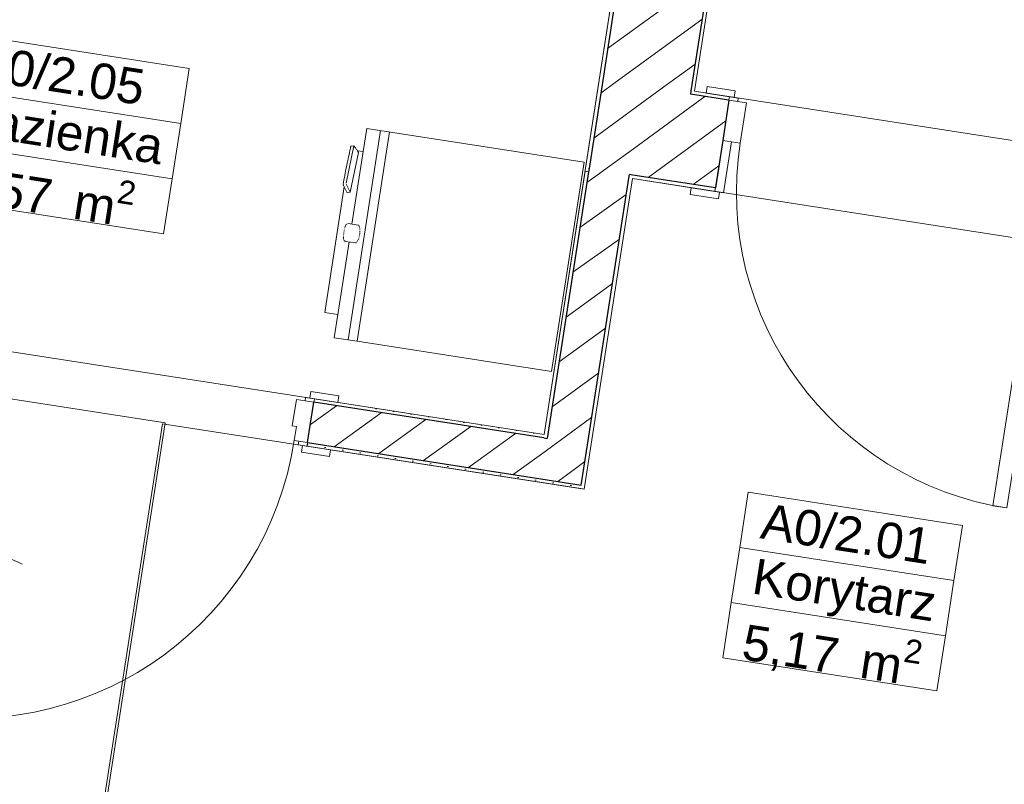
# Model space of a CAD drawing. Header units: metres. Extents: x 5509548 to 5517943, y 5680530 to 5684871.
# Tile 101 of 124: x 5516182.3 to 5516185.07, y 5683291.16 to 5683293.32. Entities that reach past the tile are written whole.
import ezdxf

# ---------------------------------------------------------------- set-up
doc = ezdxf.new("R2010")
doc.units = ezdxf.units.M
for name, color, linetype in [('Nowe_A-Armatura', 7, 'CONTINUOUS'), ('Nowe_A-Strefy-Parter', 7, 'CONTINUOUS'), ('Nowe_A-Ściany-Działowe', 7, 'CONTINUOUS'), ('Nowe_A-Ściany-Wewnętrzne', 7, 'CONTINUOUS'), ('Nowe_Drzwi Archicad', 7, 'CONTINUOUS')]:
    doc.layers.add(name, color=color, linetype=linetype)
for name, color, linetype, lineweight in [('Nowe_A-Armatura_Nr_pióra__2', 8, 'CONTINUOUS', 13), ('Nowe_A-Ściany-Działowe_Nr_pióra__27', 7, 'CONTINUOUS', 25), ('Nowe_A-Ściany-Działowe_Nr_pióra__47', 7, 'CONTINUOUS', 15), ('Nowe_A-Ściany-Wewnętrzne_Nr_pióra__27', 7, 'CONTINUOUS', 25), ('Nowe_A-Ściany-Wewnętrzne_Nr_pióra__47', 7, 'CONTINUOUS', 15), ('Nowe_Drzwi Archicad_Nr_pióra__20', 1, 'CONTINUOUS', 13), ('Nowe_Drzwi Archicad_Nr_pióra__23', 7, 'CONTINUOUS', 15), ('Nowe_Drzwi Archicad_Nr_pióra__27', 7, 'CONTINUOUS', 25), ('Nowe_Drzwi Archicad_Nr_pióra__3', 7, 'CONTINUOUS', 13), ('Nowe_Drzwi Archicad_Nr_pióra__47', 7, 'CONTINUOUS', 15), ('Nowe_Metryczki pomieszczeń Archicada_Nr_pióra__6', 5, 'CONTINUOUS', 13)]:
    doc.layers.add(name, color=color, linetype=linetype, lineweight=lineweight)
doc.layers.add('Nowe_A-Strefy-Parter_Nr_pióra__94', color=7, linetype='CONTINUOUS', lineweight=13, true_color=0xe4ad2c)
doc.styles.add('STYL_AUTOMATYCZNY_1', font='arial.ttf')
pattern_1 = [(0, (0, 0), (0, 86.60254037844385), [0, -50]), (0, (25, 43.30126941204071), (0, 86.60254037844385), [0, -50])]
pattern_2 = [(45, (0, 0), (-63.63960862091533, 63.63960862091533), [])]

# ---------------------------------------------------------------- blocks, each defined once
blk = doc.blocks.new('Korytarz_A0_2.01_24', base_point=(71268.55945149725, -110736.3577999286))
at = {"layer": 'Nowe_Metryczki pomieszczeń Archicada_Nr_pióra__6', "color": 5, "linetype": 'Continuous', "lineweight": 13}
for p, q in [((70963.25695149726, -110500.6432999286), (71573.86195149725, -110500.6432999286)), ((70963.25695149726, -110657.7862999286), (70963.25695149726, -110500.6432999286)), ((71573.86195149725, -110500.6432999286), (71573.86195149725, -110657.7862999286)), ((71573.86195149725, -110657.7862999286), (70963.25695149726, -110657.7862999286)), ((70963.25695149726, -110657.7862999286), (71573.86195149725, -110657.7862999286)), ((70963.25695149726, -110814.9292999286), (70963.25695149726, -110657.7862999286)), ((71573.86195149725, -110657.7862999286), (71573.86195149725, -110814.9292999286)), ((71573.86195149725, -110814.9292999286), (70963.25695149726, -110814.9292999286)), ((70963.25695149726, -110814.9292999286), (71573.86195149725, -110814.9292999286)), ((70963.25695149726, -110972.0722999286), (70963.25695149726, -110814.9292999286)), ((71573.86195149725, -110814.9292999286), (71573.86195149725, -110972.0722999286)), ((71573.86195149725, -110972.0722999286), (70963.25695149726, -110972.0722999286))]:
    blk.add_line(p, q, dxfattribs=at)
at = {"layer": 'Nowe_Metryczki pomieszczeń Archicada_Nr_pióra__6', "color": 5, "lineweight": 13, "char_height": 100, "attachment_point": 1, "style": 'STYL_AUTOMATYCZNY_1'}
for s, insert in [('\\A1;{\\pql;\\pt0,2300;\\fArial|b0|i0|c238|p0;\\W1.000000;A0/2.01\\fArial|b0|i0|c238|p0;\\W1.000000;\\A1{\\H.66x;\\S^  ;}\\fArial|b0|i0|c238|p0;\\W1.000000;\\fArial|b0|i0|c238|p0;\\W1.000000;\\A1{\\H.66x;\\S^  ;}}', (71013.25695149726, -110523.5004417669)), ('\\A1;{\\pql;\\pt0,2300;\\fArial|b0|i0|c238|p0;\\W1.000000;Korytarz\\fArial|b0|i0|c238|p0;\\W1.000000;\\A1{\\H.66x;\\S^  ;}\\fArial|b0|i0|c238|p0;\\W1.000000;\\fArial|b0|i0|c238|p0;\\W1.000000;\\A1{\\H.66x;\\S^  ;}}', (71013.25695149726, -110680.6434417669)), ('\\A1;{\\pql;\\pt0,2300;\\fArial|b0|i0|c238|p0;\\W1.000000;5,17\\fArial|b0|i0|c238|p0;\\W1.000000;\\A1{\\H.66x;\\S^  ;}\\fArial|b0|i0|c238|p0;\\W1.000000; m\\fArial|b0|i0|c238|p0;\\W1.000000;\\A1{\\H.66x;\\S2^  ;}}', (71013.25695149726, -110839.2150131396))]:
    blk.add_mtext(s, dxfattribs=dict(at, insert=insert))
blk = doc.blocks.new('Łazienka_A0_2.05_25', base_point=(68899.54476600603, -109797.978287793))
at = {"layer": 'Nowe_Metryczki pomieszczeń Archicada_Nr_pióra__6', "color": 5, "linetype": 'Continuous', "lineweight": 13}
for p, q in [((68575.05726600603, -109562.263787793), (69224.03226600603, -109562.263787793)), ((68575.05726600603, -109719.406787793), (68575.05726600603, -109562.263787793)), ((69224.03226600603, -109562.263787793), (69224.03226600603, -109719.406787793)), ((69224.03226600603, -109719.406787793), (68575.05726600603, -109719.406787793)), ((68575.05726600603, -109719.406787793), (69224.03226600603, -109719.406787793)), ((68575.05726600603, -109876.549787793), (68575.05726600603, -109719.406787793)), ((69224.03226600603, -109719.406787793), (69224.03226600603, -109876.549787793)), ((69224.03226600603, -109876.549787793), (68575.05726600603, -109876.549787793)), ((68575.05726600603, -109876.549787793), (69224.03226600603, -109876.549787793)), ((68575.05726600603, -110033.692787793), (68575.05726600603, -109876.549787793)), ((69224.03226600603, -109876.549787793), (69224.03226600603, -110033.692787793)), ((69224.03226600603, -110033.692787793), (68575.05726600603, -110033.692787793))]:
    blk.add_line(p, q, dxfattribs=at)
at = {"layer": 'Nowe_Metryczki pomieszczeń Archicada_Nr_pióra__6', "color": 5, "lineweight": 13, "char_height": 100, "attachment_point": 1, "style": 'STYL_AUTOMATYCZNY_1'}
for s, insert in [('\\A1;{\\pql;\\pt0,2300;\\fArial|b0|i0|c238|p0;\\W1.000000;A0/2.05\\fArial|b0|i0|c238|p0;\\W1.000000;\\A1{\\H.66x;\\S^  ;}\\fArial|b0|i0|c238|p0;\\W1.000000;\\fArial|b0|i0|c238|p0;\\W1.000000;\\A1{\\H.66x;\\S^  ;}}', (68625.05726600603, -109585.1209296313)), ('\\A1;{\\pql;\\pt0,2300;\\fArial|b0|i0|c238|p0;\\W1.000000;Łazienka\\fArial|b0|i0|c238|p0;\\W1.000000;\\A1{\\H.66x;\\S^  ;}\\fArial|b0|i0|c238|p0;\\W1.000000;\\fArial|b0|i0|c238|p0;\\W1.000000;\\A1{\\H.66x;\\S^  ;}}', (68625.05726600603, -109742.2639296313)), ('\\A1;{\\pql;\\pt0,2300;\\fArial|b0|i0|c238|p0;\\W1.000000;4,57\\fArial|b0|i0|c238|p0;\\W1.000000;\\A1{\\H.66x;\\S^  ;}\\fArial|b0|i0|c238|p0;\\W1.000000; m\\fArial|b0|i0|c238|p0;\\W1.000000;\\A1{\\H.66x;\\S2^  ;}}', (68625.05726600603, -109901.2372860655))]:
    blk.add_mtext(s, dxfattribs=dict(at, insert=insert))
blk = doc.blocks.new('Drzwi 27')
at = {"layer": 'Nowe_Drzwi Archicad_Nr_pióra__23', "color": 7, "linetype": 'Continuous', "lineweight": 15}
for p, q in [((-450, 0), (-500, 0)), ((-500, 0), (-500, -115)), ((-450, -115), (-450, 0)), ((500, 0), (450, 0)), ((450, 0), (450, -115)), ((500, -115), (500, 0)), ((-500, -115), (-450, -115)), ((450, -115), (500, -115))]:
    blk.add_line(p, q, dxfattribs=at)
at = {"layer": 'Nowe_Drzwi Archicad_Nr_pióra__27', "color": 7, "linetype": 'Continuous', "lineweight": 25}
for p, q in [((-500, 0), (-500, 135)), ((-500, 0), (-500, 135)), ((500, 0), (500, 135)), ((500, 0), (500, 135)), ((-500, -115), (-500, 0)), ((-500, -115), (-500, 0)), ((500, -115), (500, 0)), ((500, -115), (500, 0))]:
    blk.add_line(p, q, dxfattribs=at)
at = {"layer": 'Nowe_Drzwi Archicad_Nr_pióra__3', "color": 7, "linetype": 'Continuous', "lineweight": 13}
for p, q in [((409.9999999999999, 0), (409.9999999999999, 899.9999999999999)), ((409.9999999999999, 899.9999999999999), (449.9999999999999, 899.9999999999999)), ((449.9999999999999, 899.9999999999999), (449.9999999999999, 0)), ((-487, 164), (-567, 164)), ((-567, 164), (-567, 145)), ((-567, 145), (-487, 145)), ((-475, 145), (-500, 145)), ((-500, 145), (-500, 0)), ((-487, 145), (-487, 164)), ((-475, 0), (-475, 145)), ((500, 145), (475, 145)), ((475, 145), (475, 0)), ((567, 164), (487, 164)), ((487, 164), (487, 145)), ((487, 145), (567, 145)), ((500, 0), (500, 145)), ((567, 145), (567, 164)), ((-500, 0), (-475, 0)), ((449.9999999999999, 0), (409.9999999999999, 0)), ((475, 0), (500, 0)), ((-487, -125), (-567, -125)), ((-567, -125), (-567, -144)), ((-475, -115), (-500, -115)), ((-500, -115), (-500, -125)), ((-500, -125), (-475, -125)), ((-487, -144), (-487, -125)), ((-475, -125), (-475, -115)), ((500, -115), (475, -115)), ((475, -115), (475, -125)), ((475, -125), (500, -125)), ((567, -125), (487, -125)), ((487, -125), (487, -144)), ((500, -125), (500, -115)), ((567, -144), (567, -125)), ((-567, -144), (-487, -144)), ((487, -144), (567, -144))]:
    blk.add_line(p, q, dxfattribs=at)
blk.add_arc((449.9999999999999, 0), 899.9999999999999, 90, 180, dxfattribs=at)
at = {"layer": 'Nowe_Drzwi Archicad_Nr_pióra__47', "color": 7, "linetype": 'Continuous', "lineweight": 15}
for p, q in [((-500, 145), (-567, 145)), ((-500, 145), (-567, 145)), ((500, 145), (567, 145)), ((500, 145), (567, 145)), ((-500, -125), (-567, -125)), ((-500, -125), (-567, -125)), ((-500, -125), (-500, -115)), ((-500, -125), (-500, -115)), ((-500, -125), (-500, -115)), ((500, -125), (500, -115)), ((500, -125), (500, -115)), ((500, -125), (500, -115)), ((500, -125), (567, -125)), ((500, -125), (567, -125))]:
    blk.add_line(p, q, dxfattribs=at)
blk = doc.blocks.new('Ściana_53', base_point=(70505.0721578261, -109542.5958496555))
at = {"layer": 'Nowe_A-Ściany-Wewnętrzne', "linetype": 'Continuous', "lineweight": 0, "true_color": 0x000000}
h = blk.add_hatch(dxfattribs=at)
h.set_pattern_fill('Bloczki_ceramiczne', color=18, style=0, pattern_type=2)
h.set_pattern_definition(pattern_2)
h.paths.add_polyline_path([(70380.07215782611, -109417.5958496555), (70380.07215782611, -109667.5958496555), (70630.07215782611, -109417.5958496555)])
h = blk.add_hatch(dxfattribs=at)
h.set_pattern_fill('Bloczki_ceramiczne', color=18, style=0, pattern_type=2)
h.set_pattern_definition(pattern_2)
h.paths.add_polyline_path([(70495.07215782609, -109552.5958397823), (70495.07215782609, -109667.5958505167), (70740.07215736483, -109667.5958505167), (70740.07215736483, -109417.5958514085), (70630.07216683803, -109417.5958514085)])
h = blk.add_hatch(dxfattribs=at)
h.set_pattern_fill('Tynk', color=18, style=0, pattern_type=2)
h.set_pattern_definition(pattern_1)
h.paths.add_polyline_path([(70630.0721578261, -109407.5958496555), (70630.0721578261, -109417.5958496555), (70640.07215782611, -109407.5958496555)])
h = blk.add_hatch(dxfattribs=at)
h.set_pattern_fill('Tynk', color=18, style=0, pattern_type=2)
h.set_pattern_definition(pattern_1)
h.paths.add_polyline_path([(70640.07215782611, -109407.5958496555), (70630.0721578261, -109417.5958496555), (70640.07215782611, -109417.5958496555)])
h = blk.add_hatch(dxfattribs=at)
h.set_pattern_fill('Tynk', color=18, style=0, pattern_type=2)
h.set_pattern_definition(pattern_1)
h.paths.add_polyline_path([(70640.07215782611, -109407.5958204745), (70640.07215782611, -109417.5958295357), (70740.07214070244, -109417.5958295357), (70740.07214070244, -109407.5958204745)])
h = blk.add_hatch(dxfattribs=at)
h.set_pattern_fill('Bloczki_ceramiczne', color=18, style=0, pattern_type=2)
h.set_pattern_definition(pattern_2)
h.paths.add_polyline_path([(70495.0721578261, -109552.5958496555), (70380.07215782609, -109667.5958496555), (70495.0721578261, -109667.5958496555)])
h = blk.add_hatch(dxfattribs=at)
h.set_pattern_fill('Tynk', color=18, style=0, pattern_type=2)
h.set_pattern_definition(pattern_1)
h.paths.add_polyline_path([(70370.07215782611, -109667.5958496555), (70370.07215782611, -109677.5958496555), (70380.07215782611, -109667.5958496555)])
h = blk.add_hatch(dxfattribs=at)
h.set_pattern_fill('Tynk', color=18, style=0, pattern_type=2)
h.set_pattern_definition(pattern_1)
h.paths.add_polyline_path([(70380.07215782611, -109667.5958496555), (70370.07215782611, -109677.5958496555), (70380.07215782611, -109677.5958496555)])
h = blk.add_hatch(dxfattribs=at)
h.set_pattern_fill('Tynk', color=18, style=0, pattern_type=2)
h.set_pattern_definition(pattern_1)
h.paths.add_polyline_path([(70495.07215782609, -109677.5958496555), (70505.07215782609, -109677.5958496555), (70505.07215782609, -109667.5958496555), (70495.07215782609, -109667.5958496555)])
h = blk.add_hatch(dxfattribs=at)
h.set_pattern_fill('Tynk', color=18, style=0, pattern_type=2)
h.set_pattern_definition(pattern_1)
h.paths.add_polyline_path([(70740.07215918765, -109667.5958400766), (70505.07215782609, -109667.5958400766), (70505.07215782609, -109677.5958496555), (70740.07215918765, -109677.5958496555)])
at = {"layer": 'Nowe_A-Ściany-Wewnętrzne_Nr_pióra__27', "color": 7, "linetype": 'Continuous', "lineweight": 25}
for p, q in [((70380.07215782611, -109417.5958496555), (70380.07215782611, -109667.5958496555)), ((70630.07215782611, -109407.5958496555), (70630.07215782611, -109417.5958496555)), ((70740.07215804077, -109417.5958576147), (70630.0721578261, -109417.5958576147)), ((70740.07215782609, -109417.5958496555), (70740.07215782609, -109532.5958496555)), ((70740.07215782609, -109532.5958496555), (70740.07215782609, -109667.5958496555)), ((70380.07215782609, -109667.5958496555), (70380.07215782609, -109677.5958496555)), ((70505.07215782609, -109667.5958496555), (70495.07215782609, -109667.5958496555)), ((70495.07215782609, -109677.5958496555), (70495.07215782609, -109667.5958496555)), ((70740.07215918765, -109667.5958400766), (70505.07215782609, -109667.5958400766))]:
    blk.add_line(p, q, dxfattribs=at)
blk.add_point((70380.07215782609, -109667.5958496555), dxfattribs=at)
at = {"layer": 'Nowe_A-Ściany-Wewnętrzne_Nr_pióra__47', "color": 7, "linetype": 'Continuous', "lineweight": 15}
for p, q in [((70740.07215782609, -109407.5958496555), (70673.0721578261, -109407.5958496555)), ((70740.07215782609, -109407.5958496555), (70740.07215782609, -109417.5958496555)), ((70740.07215782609, -109407.5958496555), (70740.07215782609, -109417.5958496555)), ((70740.07215782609, -109677.5958496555), (70673.0721578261, -109677.5958496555))]:
    blk.add_line(p, q, dxfattribs=at)
at = {"layer": 'Nowe_A-Ściany-Wewnętrzne_Nr_pióra__47', "color": 7, "linetype": 'Continuous', "lineweight": 15, "flags": 128}
for points in [[(70740.07214070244, -109407.5958496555), (70640.07215782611, -109407.5958496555)], [(70370.07215782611, -109677.5958496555), (70380.07215782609, -109677.5958496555)], [(70505.07215782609, -109677.5958496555), (70740.07218447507, -109677.5958496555)]]:
    blk.add_lwpolyline(points, dxfattribs=at)
at = {"layer": 'Nowe_Drzwi Archicad', "color": 7, "linetype": 'Continuous', "lineweight": 13, "xscale": -1, "zscale": 1000, "rotation": 180}
blk.add_blockref('Drzwi 27', (71240.07215782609, -109532.5958496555), dxfattribs=at)
blk = doc.blocks.new('Ściana_54', base_point=(70505.0721578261, -109542.5958496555))
at = {"layer": 'Nowe_A-Ściany-Wewnętrzne', "linetype": 'Continuous', "lineweight": 0, "true_color": 0x000000}
h = blk.add_hatch(dxfattribs=at)
h.set_pattern_fill('Tynk', color=18, style=0, pattern_type=2)
h.set_pattern_definition(pattern_1)
h.paths.add_polyline_path([(70380.07215782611, -108357.5958496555), (70380.07215782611, -107317.5958496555), (70370.07215782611, -107317.5958496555), (70370.07215782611, -108357.5958496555)])
h = blk.add_hatch(dxfattribs=at)
h.set_pattern_fill('Bloczki_ceramiczne', color=18, style=0, pattern_type=2)
h.set_pattern_definition(pattern_2)
h.paths.add_polyline_path([(70630.07215782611, -108367.5958496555), (70630.07215782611, -107567.5958496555), (70380.07215782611, -107567.5958496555), (70380.07215782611, -108367.5958496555)])
h = blk.add_hatch(dxfattribs=at)
h.set_pattern_fill('Tynk', color=18, style=0, pattern_type=2)
h.set_pattern_definition(pattern_1)
h.paths.add_polyline_path([(70640.07215782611, -109407.5958496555), (70640.07215782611, -107577.5958496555), (70630.07215782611, -107577.5958496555), (70630.07215782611, -109407.5958496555)])
h = blk.add_hatch(dxfattribs=at)
h.set_pattern_fill('Tynk', color=18, style=0, pattern_type=2)
h.set_pattern_definition(pattern_1)
h.paths.add_polyline_path([(70380.07215782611, -108367.5958496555), (70380.07215782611, -108357.5958496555), (70370.07215782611, -108357.5958496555), (70370.07215782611, -108367.5958496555)])
h = blk.add_hatch(dxfattribs=at)
h.set_pattern_fill('Bloczki_ceramiczne', color=18, style=0, pattern_type=2)
h.set_pattern_definition(pattern_2)
h.paths.add_polyline_path([(70630.07215782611, -108617.5958496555), (70630.07215782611, -108367.5958496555), (70380.07215782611, -108367.5958496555), (70380.07215782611, -108617.5958496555)])
h = blk.add_hatch(dxfattribs=at)
h.set_pattern_fill('Tynk', color=18, style=0, pattern_type=2)
h.set_pattern_definition(pattern_1)
h.paths.add_polyline_path([(70380.07215782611, -108627.5958496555), (70380.07215782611, -108617.5958496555), (70370.07215782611, -108617.5958496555), (70370.07215782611, -108627.5958496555)])
h = blk.add_hatch(dxfattribs=at)
h.set_pattern_fill('Bloczki_ceramiczne', color=18, style=0, pattern_type=2)
h.set_pattern_definition(pattern_2)
h.paths.add_polyline_path([(70630.07215782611, -109417.5958496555), (70630.07215782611, -108617.5958496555), (70380.07215782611, -108617.5958496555), (70380.07215782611, -109417.5958496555)])
h = blk.add_hatch(dxfattribs=at)
h.set_pattern_fill('Tynk', color=18, style=0, pattern_type=2)
h.set_pattern_definition(pattern_1)
h.paths.add_polyline_path([(70380.07215782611, -109667.5958496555), (70380.07215782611, -108627.5958496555), (70370.07215782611, -108627.5958496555), (70370.07215782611, -109667.5958496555)])
at = {"layer": 'Nowe_A-Ściany-Wewnętrzne_Nr_pióra__27', "color": 7, "linetype": 'Continuous', "lineweight": 25}
for p, q in [((70380.07215782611, -107317.5958496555), (70380.07215782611, -107567.5958496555)), ((70380.07215782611, -107567.5958496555), (70380.07215782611, -108367.5958496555)), ((70630.07215782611, -107567.5958496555), (70630.07215782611, -107577.5958496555)), ((70630.07215782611, -107577.5958496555), (70630.07215782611, -109407.5958496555)), ((70380.07215782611, -108367.5958496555), (70370.07215782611, -108367.5958496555)), ((70370.07215782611, -108617.5958496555), (70380.07215782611, -108617.5958496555)), ((70380.07215782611, -108617.5958496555), (70380.07215782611, -109417.5958496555)), ((70380.07215782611, -109417.5958496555), (70380.07215782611, -109667.5958496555)), ((70630.07215782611, -109407.5958496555), (70630.07215782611, -109417.5958496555))]:
    blk.add_line(p, q, dxfattribs=at)
at = {"layer": 'Nowe_A-Ściany-Wewnętrzne_Nr_pióra__47', "color": 7, "linetype": 'Continuous', "lineweight": 15, "flags": 128}
for points in [[(70370.07215782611, -107317.5958496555), (70370.07215782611, -108357.5958496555)], [(70640.07215782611, -109407.5958496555), (70640.07215782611, -107577.5958496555)], [(70370.07215782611, -108627.5958496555), (70370.07215782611, -109667.5958496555)]]:
    blk.add_lwpolyline(points, dxfattribs=at)
blk = doc.blocks.new('Ściana_76', base_point=(70505.0721578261, -109542.5958496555))
at = {"layer": 'Nowe_A-Ściany-Działowe', "linetype": 'Continuous', "lineweight": 0, "true_color": 0x000000}
h = blk.add_hatch(dxfattribs=at)
h.set_pattern_fill('Bloczki_ceramiczne', color=18, style=0, pattern_type=2)
h.set_pattern_definition(pattern_2)
h.paths.add_polyline_path([(70380.07215782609, -109677.5958496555), (70495.07215782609, -109677.5958496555), (70495.07215782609, -109667.5958496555), (70380.07215782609, -109667.5958496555)])
h = blk.add_hatch(dxfattribs=at)
h.set_pattern_fill('Tynk', color=18, style=0, pattern_type=2)
h.set_pattern_definition(pattern_1)
h.paths.add_polyline_path([(70380.07215782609, -110427.5899183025), (70380.0721578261, -109677.5958496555), (70370.0721578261, -109677.5958496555), (70370.07215782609, -110427.5899183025)])
h = blk.add_hatch(dxfattribs=at)
h.set_pattern_fill('Bloczki_ceramiczne', color=18, style=0, pattern_type=2)
h.set_pattern_definition(pattern_2)
h.paths.add_polyline_path([(70495.07215782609, -110437.5899183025), (70495.0721578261, -109677.5958496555), (70380.0721578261, -109677.5958496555), (70380.07215782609, -110437.5899183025)])
h = blk.add_hatch(dxfattribs=at)
h.set_pattern_fill('Tynk', color=18, style=0, pattern_type=2)
h.set_pattern_definition(pattern_1)
h.paths.add_polyline_path([(70505.07215782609, -110552.5899183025), (70505.0721578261, -109677.5958496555), (70495.0721578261, -109677.5958496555), (70495.07215782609, -110552.5899183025)])
h = blk.add_hatch(dxfattribs=at)
h.set_pattern_fill('Tynk', color=18, style=0, pattern_type=2)
h.set_pattern_definition(pattern_1)
h.paths.add_polyline_path([(70370.07215782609, -110437.5899183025), (70380.07215782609, -110437.5899183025), (70370.07215782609, -110427.5899183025)])
h = blk.add_hatch(dxfattribs=at)
h.set_pattern_fill('Tynk', color=18, style=0, pattern_type=2)
h.set_pattern_definition(pattern_1)
h.paths.add_polyline_path([(70370.07215782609, -110427.5899183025), (70380.0721578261, -110437.5899183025), (70380.0721578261, -110427.5899183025)])
h = blk.add_hatch(dxfattribs=at)
h.set_pattern_fill('Bloczki_ceramiczne', color=18, style=0, pattern_type=2)
h.set_pattern_definition(pattern_2)
h.paths.add_polyline_path([(70380.07215782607, -110552.5899183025), (70495.07215782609, -110552.5899183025), (70380.07215782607, -110437.5899183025)])
h = blk.add_hatch(dxfattribs=at)
h.set_pattern_fill('Bloczki_ceramiczne', color=18, style=0, pattern_type=2)
h.set_pattern_definition(pattern_2)
h.paths.add_polyline_path([(70380.07215782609, -110437.5899183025), (70495.0721578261, -110552.5899183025), (70495.0721578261, -110437.5899183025)])
h = blk.add_hatch(dxfattribs=at)
h.set_pattern_fill('Tynk', color=18, style=0, pattern_type=2)
h.set_pattern_definition(pattern_1)
h.paths.add_polyline_path([(70495.07215782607, -110562.5899183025), (70505.07215782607, -110562.5899183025), (70495.07215782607, -110552.5899183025)])
h = blk.add_hatch(dxfattribs=at)
h.set_pattern_fill('Tynk', color=18, style=0, pattern_type=2)
h.set_pattern_definition(pattern_1)
h.paths.add_polyline_path([(70495.07215782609, -110552.5899183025), (70505.07215782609, -110562.5899183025), (70505.07215782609, -110552.5899183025)])
at = {"layer": 'Nowe_A-Ściany-Działowe_Nr_pióra__27', "color": 7, "linetype": 'Continuous', "lineweight": 25}
for p, q in [((70380.0721578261, -109677.5958496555), (70380.07215782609, -110437.5899183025)), ((70495.07215782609, -110437.5899183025), (70495.0721578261, -109677.5958496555)), ((70370.07215782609, -110437.5899183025), (70380.07215782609, -110437.5899183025)), ((70495.07215782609, -110552.5899183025), (70495.07215782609, -110437.5899183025)), ((70380.07215782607, -110552.5899183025), (70495.07215782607, -110552.5899183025))]:
    blk.add_line(p, q, dxfattribs=at)
at = {"layer": 'Nowe_A-Ściany-Działowe_Nr_pióra__47', "color": 7, "linetype": 'Continuous', "lineweight": 15, "flags": 128}
for points in [[(70370.0721578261, -109677.5958496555), (70370.07215782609, -110427.5899183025)], [(70380.0721578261, -109677.5958496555), (70370.0721578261, -109677.5958496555)], [(70505.07215782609, -110562.5899183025), (70505.0721578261, -109677.5958496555)], [(70505.07215782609, -110562.5899183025), (70495.07215782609, -110562.5899183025)]]:
    blk.add_lwpolyline(points, dxfattribs=at)
at = {"layer": 'Nowe_A-Ściany-Wewnętrzne_Nr_pióra__27', "color": 7, "linetype": 'Continuous', "lineweight": 25}
for p, q in [((70380.07215782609, -109667.5958496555), (70380.07215782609, -109677.5958496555)), ((70495.07215782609, -109677.5958496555), (70495.07215782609, -109667.5958496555))]:
    blk.add_line(p, q, dxfattribs=at)
blk = doc.blocks.new('WSC Drzwi 26_2')
at = {"layer": 'Nowe_Drzwi Archicad_Nr_pióra__20', "color": 1, "linetype": 'Continuous', "lineweight": 13}
for p, q in [((391.9999999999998, 261.9999999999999), (391.9999999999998, 661.9999999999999)), ((391.9999999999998, 661.9999999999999), (491.9999999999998, 661.9999999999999)), ((491.9999999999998, 661.9999999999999), (491.9999999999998, 261.9999999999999)), ((641.9999999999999, 461.9999999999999), (577.0194036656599, 538.0071187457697)), ((641.9999999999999, 461.9999999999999), (543.6860703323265, 443.7262145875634)), ((491.9999999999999, 261.9999999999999), (391.9999999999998, 261.9999999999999))]:
    blk.add_line(p, q, dxfattribs=at)
for centre, start, end in [((541.9999999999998, 179.1572875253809), 70.52877936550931, 109.4712206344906), ((341.9999999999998, 744.8427124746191), 250.5287793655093, 289.4712206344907)]:
    blk.add_arc(centre, 300.0000000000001, start, end, dxfattribs=at)
at = {"layer": 'Nowe_Drzwi Archicad_Nr_pióra__23', "color": 7, "linetype": 'Continuous', "lineweight": 15}
for p, q in [((-462, 0), (-500, 0)), ((-500, 0), (-500, -115)), ((-462, -40), (-462, 0)), ((500, 0), (462, 0)), ((462, 0), (462, -40)), ((500, -115), (500, 0)), ((-450, -40), (-462, -40)), ((-450, -115), (-450, -40)), ((462, -40), (450, -40)), ((450, -40), (450, -115)), ((-500, -115), (-450, -115)), ((450, -115), (500, -115))]:
    blk.add_line(p, q, dxfattribs=at)
at = {"layer": 'Nowe_Drzwi Archicad_Nr_pióra__27', "color": 7, "linetype": 'Continuous', "lineweight": 25}
for p, q in [((-500, 0), (-500, -115)), ((-500, 0), (-500, -115)), ((500, 0), (500, -115)), ((500, 0), (500, -115))]:
    blk.add_line(p, q, dxfattribs=at)
at = {"layer": 'Nowe_Drzwi Archicad_Nr_pióra__3', "color": 7, "linetype": 'Continuous', "lineweight": 13}
for p, q in [((421.9999999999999, 0), (421.9999999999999, 923.9999999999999)), ((421.9999999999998, 923.9999999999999), (461.9999999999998, 923.9999999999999)), ((461.9999999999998, 923.9999999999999), (461.9999999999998, 0)), ((-567, 10), (-567, 29)), ((-567, 29), (-487, 29)), ((-487, 29), (-487, 10)), ((487, 29), (567, 29)), ((487, 10), (487, 29)), ((567, 29), (567, 10)), ((-487, 10), (-567, 10)), ((-500, 0), (-500, 10)), ((-500, 10), (-475, 10)), ((-475, 0), (-500, 0)), ((-475, 10), (-475, 0)), ((461.9999999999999, 0), (421.9999999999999, 0)), ((475, 0), (475, 10)), ((475, 10), (500, 10)), ((500, 0), (475, 0)), ((567, 10), (487, 10)), ((500, 10), (500, 0)), ((-567, -144), (-567, -125)), ((-567, -125), (-487, -125)), ((-500, -125), (-500, -115)), ((-500, -115), (-475, -115)), ((-475, -125), (-500, -125)), ((-487, -125), (-487, -144)), ((-475, -115), (-475, -125)), ((475, -125), (475, -115)), ((475, -115), (500, -115)), ((500, -125), (475, -125)), ((487, -125), (567, -125)), ((487, -144), (487, -125)), ((500, -115), (500, -125)), ((567, -125), (567, -144)), ((-487, -144), (-567, -144)), ((567, -144), (487, -144))]:
    blk.add_line(p, q, dxfattribs=at)
blk.add_arc((461.9999999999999, 0), 923.9999999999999, 90, 180, dxfattribs=at)
at = {"layer": 'Nowe_Drzwi Archicad_Nr_pióra__47', "color": 7, "linetype": 'Continuous', "lineweight": 15}
for p, q in [((-500, 10), (-567, 10)), ((-500, 10), (-567, 10)), ((-500, 10), (-500, 0)), ((-500, 10), (-500, 0)), ((-500, 10), (-500, 0)), ((500, 10), (500, 0)), ((500, 10), (500, 0)), ((500, 10), (500, 0)), ((500, 10), (567, 10)), ((500, 10), (567, 10)), ((-500, -125), (-567, -125)), ((-500, -125), (-567, -125)), ((-500, -115), (-500, -125)), ((-500, -115), (-500, -125)), ((500, -115), (500, -125)), ((500, -115), (500, -125)), ((500, -125), (567, -125)), ((500, -125), (567, -125))]:
    blk.add_line(p, q, dxfattribs=at)
blk = doc.blocks.new('Ściana_78', base_point=(70505.07215782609, -110562.5899183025))
at = {"layer": 'Nowe_A-Ściany-Działowe', "linetype": 'Continuous', "lineweight": 0, "true_color": 0x000000}
h = blk.add_hatch(dxfattribs=at)
h.set_pattern_fill('Bloczki_ceramiczne', color=18, style=0, pattern_type=2)
h.set_pattern_definition(pattern_2)
h.paths.add_polyline_path([(69714.92215572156, -110437.5899153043), (69714.92215572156, -110552.5899277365), (70380.07215782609, -110552.5899277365), (70380.07215782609, -110437.5899153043)])
h = blk.add_hatch(dxfattribs=at)
h.set_pattern_fill('Tynk', color=18, style=0, pattern_type=2)
h.set_pattern_definition(pattern_1)
h.paths.add_polyline_path([(69714.92218418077, -110427.5899108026), (69714.92218418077, -110437.5899187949), (70370.07215782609, -110437.5899187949), (70370.07215782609, -110427.5899108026)])
h = blk.add_hatch(dxfattribs=at)
h.set_pattern_fill('Tynk', color=18, style=0, pattern_type=2)
h.set_pattern_definition(pattern_1)
h.paths.add_polyline_path([(69714.92218932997, -110552.5899172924), (69714.92218932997, -110562.5899183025), (70495.07215782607, -110562.5899183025), (70495.07215782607, -110552.5899172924)])
at = {"layer": 'Nowe_A-Ściany-Działowe_Nr_pióra__27', "color": 7, "linetype": 'Continuous', "lineweight": 25}
for p, q in [((69714.92217404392, -110552.5899183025), (69714.92217404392, -110437.5899183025)), ((70370.07216726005, -110437.5899183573), (69714.92219132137, -110437.5899183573)), ((70370.07215782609, -110437.5899183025), (70380.07215782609, -110437.5899183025)), ((69714.92215572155, -110552.5899277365), (70380.07215782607, -110552.5899277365)), ((70380.07215782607, -110552.5899183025), (70495.07215782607, -110552.5899183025))]:
    blk.add_line(p, q, dxfattribs=at)
at = {"layer": 'Nowe_A-Ściany-Działowe_Nr_pióra__47', "color": 7, "linetype": 'Continuous', "lineweight": 15}
for p, q in [((69714.92217404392, -110427.5899183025), (69781.92217404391, -110427.5899183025)), ((69714.92217404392, -110437.5899183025), (69714.92217404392, -110427.5899183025)), ((69714.92217404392, -110562.5899183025), (69714.92217404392, -110552.5899183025)), ((69714.92217404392, -110562.5899183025), (69714.92217404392, -110552.5899183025)), ((69714.92217404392, -110562.5899183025), (69781.92217404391, -110562.5899183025))]:
    blk.add_line(p, q, dxfattribs=at)
at = {"layer": 'Nowe_A-Ściany-Działowe_Nr_pióra__47', "color": 7, "linetype": 'Continuous', "lineweight": 15, "flags": 128}
for points in [[(70370.07215782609, -110427.5899183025), (69714.92218418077, -110427.5899183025)], [(69714.92219130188, -110562.5899183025), (70495.07215782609, -110562.5899183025)]]:
    blk.add_lwpolyline(points, dxfattribs=at)
at = {"layer": 'Nowe_Drzwi Archicad', "color": 7, "linetype": 'Continuous', "lineweight": 13, "zscale": 1000, "rotation": 180}
blk.add_blockref('WSC Drzwi 26_2', (69214.92217404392, -110552.5899183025), dxfattribs=at)
blk = doc.blocks.new('Kitchen_Appliances_Electrolux-Brasil_Dryer-Inverter-Engine-and-Intelligent-Se')
at = {"layer": 'Nowe_A-Armatura_Nr_pióra__2', "color": 8, "linetype": 'Continuous', "lineweight": 13}
for p, q in [((298.2549, -554.3252000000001), (-298.2553, -554.3252000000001)), ((-298.2549, -579.7741000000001), (298.2549, -579.7741000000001)), ((-25.22044, -629.7218000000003), (-25.22044, -601.2739)), ((25.19030941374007, -601.2737000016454), (25.19035, -629.7218000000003)), ((-232.0282, -619.4995000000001), (-25.21997, -619.4995000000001)), ((-20.75755022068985, -635.574924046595), (-20.87415, -635.5247)), ((20.84405159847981, -635.5246807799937), (20.72775, -635.5748000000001)), ((25.19063, -619.4995000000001), (231.9982000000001, -619.4995000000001)), ((227.9025, -631.6369000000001), (113.3357, -638.0579)), ((231.9985, -635.5083000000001), (227.9025, -631.6369000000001)), ((113.3357, -638.0579), (110.9315, -645.9717000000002)), ((110.9315, -645.9717000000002), (125.7176, -656.6767000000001)), ((113.3357, -638.0579), (132.384, -651.8483000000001)), ((136.9694000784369, -653.3104438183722), (244.4283, -647.7589000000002)), ((231.9986, -656.4938000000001), (229.2318, -656.6767000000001))]:
    blk.add_line(p, q, dxfattribs=at)
at = {"layer": 'Nowe_A-Armatura_Nr_pióra__2', "color": 8, "linetype": 'Continuous', "lineweight": 13, "flags": 128}
blk.add_lwpolyline([(244.4283, -647.7589000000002, 0.3168361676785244), (244.1470206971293, -646.906372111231, -0.02965359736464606), (243.3070231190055, -646.2020755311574, -0.0001599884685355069), (237.6521909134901, -640.8558096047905, 5.154489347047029e-05), (231.9984999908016, -635.5083000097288), (231.9984000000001, -619.4997000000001), (297.9850000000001, -619.4995000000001), (298.2549, -619.4995000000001), (298.2549, -2.273737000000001e-13), (-298.285, -2.108155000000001e-13), (-298.285, -554.3252000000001), (-298.2551, -554.3252000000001), (-298.2549, -619.4995000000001), (-232.0284, -619.4997000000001), (-232.0286, -656.6767000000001), (125.7176, -656.6767000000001, 9.630950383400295e-05), (127.8483770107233, -658.2198317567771, 0.0001053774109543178), (129.9797898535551, -659.7621140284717, 0.07645801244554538), (132.1554949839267, -660.8770150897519, 0.08913947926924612), (134.5651987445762, -661.2242638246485, 0.002850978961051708), (181.9163992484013, -659.3098837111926, 0.004742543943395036), (229.2318001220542, -656.6767018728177), (231.9985, -656.6767000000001), (231.9986, -656.4938000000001, 0.001037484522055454), (236.8984957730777, -656.1558405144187, -7.169875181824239e-05), (241.7979003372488, -655.8084047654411, 0.09024215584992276), (241.9366781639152, -655.7728524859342, 0.2144908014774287), (242.0240681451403, -655.672690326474)], format="xyb", close=True, dxfattribs=at)
at = {"layer": 'Nowe_A-Armatura_Nr_pióra__2', "color": 8, "linetype": 'Continuous', "lineweight": 13}
for centre, radius, start, end in [((-22.75373999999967, -601.2738), 2.466700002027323, 161.2178367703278, 180.0023227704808), ((-21.89827999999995, -601.5647999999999), 3.370299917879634, 147.410299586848, 161.2166327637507), ((-20.94783999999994, -602.1723999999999), 4.498357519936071, 134.3077436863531, 147.4102033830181), ((-18.51184000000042, -604.6680000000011), 7.985779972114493, 126.9049389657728, 134.3076789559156), ((-15.90967999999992, -608.1331), 12.31915679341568, 112.8366073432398, 126.9050215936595), ((-8.592246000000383, -625.5095000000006), 31.17344323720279, 107.2532928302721, 112.8366084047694), ((-6.189342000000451, -633.2465000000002), 39.27499349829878, 101.1652622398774, 107.2533124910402), ((-1.677413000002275, -656.1062000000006), 62.57570995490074, 97.34196413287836, 101.1652512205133), ((-0.9798013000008, -661.5204), 68.0346680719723, 95.34000038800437, 97.34196898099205), ((-0.2623721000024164, -669.1958000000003), 75.74352465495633, 93.54174284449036, 95.33999956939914), ((-0.1001401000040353, -671.8169000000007), 78.36964050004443, 91.73987904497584, 93.54174417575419), ((-0.01504512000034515, -674.6183000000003), 81.17233261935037, 90.00021623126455, 91.7398788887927), ((-0.01504512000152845, -674.6185000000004), 81.17253261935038, 88.26055348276, 90.00021623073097), ((0.07000814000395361, -671.8178000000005), 78.37054144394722, 86.45870512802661, 88.26055383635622), ((0.2322014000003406, -669.1970000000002), 75.74472741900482, 84.66047100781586, 86.45870680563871), ((0.9495206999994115, -661.5220999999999), 68.03637889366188, 82.65852834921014, 84.6604705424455), ((1.64706399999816, -656.1079999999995), 62.57752869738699, 78.83530212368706, 82.65852616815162), ((6.158726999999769, -633.2485), 39.27705996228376, 72.7475070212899, 78.83529517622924), ((8.561588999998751, -625.511199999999), 31.17523565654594, 67.16437927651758, 72.7475024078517), ((15.87899999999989, -608.1339999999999), 12.32022084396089, 53.09671152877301, 67.16434939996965), ((18.48122000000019, -604.6686000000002), 7.986568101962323, 45.69453314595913, 53.09678638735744), ((20.91738000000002, -602.1726000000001), 4.498747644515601, 32.59237390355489, 45.69408316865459), ((21.86790999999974, -601.5649000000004), 3.370560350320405, 18.78699111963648, 32.59253216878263), ((22.72358000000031, -601.2737999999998), 2.466729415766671, 0.00232270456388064, 18.78648650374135), ((-19.63994000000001, -629.7213000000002), 5.580524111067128, 183.4662354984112, 194.7668438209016), ((-19.51411, -629.6882000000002), 5.710634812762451, 194.7661857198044, 205.8096006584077), ((-19.42613000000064, -629.6456000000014), 5.808385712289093, 205.810050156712, 210.8685632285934), ((-19.27196000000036, -629.5535000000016), 5.98797078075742, 210.8681197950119, 215.7752135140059), ((-19.19167999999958, -629.4955999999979), 6.08695202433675, 215.775618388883, 218.8194856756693), ((-19.04389999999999, -629.3767000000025), 6.276625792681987, 218.8194789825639, 221.7720699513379), ((-18.97054999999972, -629.3112000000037), 6.374964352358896, 221.7719482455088, 223.8328420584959), ((-18.83399999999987, -629.1801000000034), 6.564260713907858, 223.8328604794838, 225.8350915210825), ((-18.68488999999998, -629.0266000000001), 6.778260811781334, 225.8349667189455, 231.3679801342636), ((-18.10264999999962, -628.2981000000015), 7.710846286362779, 231.3678685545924, 236.2324231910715), ((-17.78161999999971, -627.8179000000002), 8.288472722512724, 236.2326674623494, 239.4418138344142), ((-17.15647000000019, -626.7591), 9.518053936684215, 239.4417105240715, 242.2365025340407), ((-16.82292999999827, -626.1255000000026), 10.23408318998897, 242.2365207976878, 244.4597367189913), ((-16.14927999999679, -624.715700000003), 11.7965621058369, 244.4597656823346, 246.3887216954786), ((-15.57226000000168, -623.375299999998), 13.25586894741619, 246.9727179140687, 248.9458618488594), ((-14.66307999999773, -621.0135000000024), 15.78662130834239, 248.9458329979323, 250.602800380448), ((-14.00902999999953, -619.1559000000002), 17.75600170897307, 250.6028374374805, 253.0799521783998), ((-12.35273999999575, -613.7113000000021), 23.44695643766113, 253.079922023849, 254.9559573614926), ((-11.61563999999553, -610.9689000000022), 26.28668779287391, 254.955923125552, 256.3278554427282), ((-10.28062000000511, -605.4807999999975), 31.93483085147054, 256.327869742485, 257.4571575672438), ((-9.402293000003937, -601.5328999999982), 35.97925574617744, 257.4571559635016, 259.1474211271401), ((-7.37452199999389, -590.955700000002), 46.74907538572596, 259.1474201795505, 260.4483284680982), ((-5.364085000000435, -579.0079999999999), 58.86474260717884, 260.4483290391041, 263.861091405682), ((-1.48011999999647, -542.8969000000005), 95.18411384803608, 263.8610929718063, 265.9720319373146), ((-0.5828278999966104, -530.1544000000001), 107.9581672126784, 265.9720324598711, 268.1367445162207), ((0.552771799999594, -530.1548999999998), 107.9576660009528, 271.8633813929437, 274.0279682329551), ((1.450027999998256, -542.8969000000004), 95.18411392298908, 274.0279692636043, 276.1390279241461), ((5.334343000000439, -579.0104999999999), 58.86221958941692, 276.1390255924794, 279.5521312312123), ((7.344945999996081, -590.9586000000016), 46.74613036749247, 279.5521318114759, 280.8530988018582), ((9.372747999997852, -601.535500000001), 35.97659952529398, 280.853114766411, 282.5434747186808), ((10.25101000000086, -605.4828999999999), 31.93267681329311, 282.5434719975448, 283.6725228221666), ((11.58566000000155, -610.9692999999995), 26.28627303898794, 283.6725292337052, 285.0440716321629), ((12.32264999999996, -613.7113), 23.44695652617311, 285.0440426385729, 286.9200779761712), ((13.97893999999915, -619.1559000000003), 17.75600179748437, 286.9200478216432, 289.397162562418), ((14.63305999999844, -621.013700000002), 15.7864095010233, 289.3972010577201, 291.0546987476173), ((15.54255000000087, -623.3762999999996), 13.25479917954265, 291.0547632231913, 293.0288238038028), ((16.11918999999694, -624.7157000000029), 11.79654112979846, 293.6112783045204, 295.5402343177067), ((16.79283999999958, -626.1255000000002), 10.23406221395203, 295.5402632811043, 297.7634792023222), ((17.12645000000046, -626.7591999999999), 9.517911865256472, 297.7634050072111, 300.5593681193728), ((17.75181999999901, -627.8184000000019), 8.287874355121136, 300.5595211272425, 303.7701947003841), ((18.07281999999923, -628.2984000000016), 7.710430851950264, 303.7700126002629, 308.6332905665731), ((18.65482999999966, -629.0266000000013), 6.778223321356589, 308.6332739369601, 314.1648513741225), ((18.80391000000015, -629.1801), 6.56424412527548, 314.1649084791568, 316.1671395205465), ((18.94046000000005, -629.3111999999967), 6.374947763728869, 316.1671579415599, 318.2280517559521), ((19.01385000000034, -629.3766999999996), 6.276579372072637, 318.2276868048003, 321.1827445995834), ((19.16173999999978, -629.4957000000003), 6.086757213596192, 321.1828915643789, 324.230009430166), ((19.2419999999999, -629.5535000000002), 5.987850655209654, 324.2298428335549, 329.1336210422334), ((19.3960599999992, -629.6455999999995), 5.808360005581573, 329.1337881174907, 334.1898639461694), ((19.49245000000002, -629.6922000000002), 5.701296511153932, 334.1897030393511, 346.9464638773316), ((19.61972999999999, -629.7218000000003), 5.57062000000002, 346.9473636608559, 0), ((-0.01504586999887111, -512.7011000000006), 125.4207001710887, 268.1367438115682, 270.0001171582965), ((-0.0150458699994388, -512.7017000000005), 125.4201001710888, 270.0001171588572, 271.863382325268), ((136.9553000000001, -645.4335), 7.876956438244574, 234.5256552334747, 270.1025618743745)]:
    blk.add_arc(centre, radius, start, end, dxfattribs=at)

msp = doc.modelspace()

# ---------------------------------------------------------------- linework, layer by layer
at = {"layer": 'Nowe_A-Strefy-Parter_Nr_pióra__94', "color": 42, "linetype": 'Continuous', "lineweight": 13, "true_color": 0xe4ad2c, "flags": 128}
for points in [[(5516184.482423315, 5683294.925586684), (5516184.201949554, 5683293.117207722), (5516198.757918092, 5683290.859623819), (5516199.038391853, 5683292.668002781)], [(5516181.115646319, 5683292.563694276), (5516183.078134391, 5683292.259318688), (5516183.778810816, 5683292.150646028), (5516184.054685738, 5683293.929373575), (5516182.182080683, 5683294.219808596), (5516182.128436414, 5683293.873932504), (5516181.337888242, 5683293.996543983)], [(5516184.027163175, 5683292.871088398), (5516183.891525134, 5683291.996550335), (5516182.703746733, 5683292.180770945), (5516182.519796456, 5683290.994957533), (5516182.660160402, 5683290.973183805), (5516182.583528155, 5683290.479090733), (5516184.317764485, 5683290.210116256), (5516184.394396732, 5683290.704209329), (5516185.056480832, 5683290.601522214), (5516185.376036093, 5683292.661882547)], [(5516184.959155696, 5683289.974009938), (5516183.51637639, 5683290.197822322), (5516183.516369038, 5683290.197774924), (5516182.562856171, 5683290.34568938), (5516182.470879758, 5683289.752774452), (5516182.337472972, 5683289.773469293), (5516182.711242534, 5683292.182911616), (5516181.095467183, 5683292.433513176), (5516180.122503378, 5683286.160244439), (5516184.267934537, 5683285.517301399)]]:
    msp.add_lwpolyline(points, close=True, dxfattribs=at)

# ---------------------------------------------------------------- block references
at = {"layer": 'Nowe_A-Armatura', "color": 7, "linetype": 'Continuous', "lineweight": 13, "xscale": -0.001, "yscale": 0.001, "rotation": 261.1838518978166}
msp.add_blockref('Kitchen_Appliances_Electrolux-Brasil_Dryer-Inverter-Engine-and-Intelligent-Se', (5516183.84517031, 5683292.622908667), dxfattribs=at)
at = {"layer": 'Nowe_A-Strefy-Parter', "color": 5, "linetype": 'Continuous', "lineweight": 13, "xscale": 0.001, "yscale": 0.001, "zscale": 0.001, "rotation": 351.1838518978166}
for name, p in [('Łazienka_A0_2.05_25', (5516182.422154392, 5683292.998198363)), ('Korytarz_A0_2.01_24', (5516184.619359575, 5683291.707820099))]:
    msp.add_blockref(name, p, dxfattribs=at)
at = {"layer": 'Nowe_A-Ściany-Działowe', "color": 7, "lineweight": 25, "xscale": 0.001, "yscale": 0.001, "zscale": 0.001, "rotation": 351.1838518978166}
for name, p in [('Ściana_76', (5516184.047853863, 5683293.004493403)), ('Ściana_78', (5516183.891525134, 5683291.996550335))]:
    msp.add_blockref(name, p, dxfattribs=at)
at = {"layer": 'Nowe_A-Ściany-Wewnętrzne', "color": 7, "lineweight": 25, "xscale": 0.001, "yscale": 0.001, "zscale": 0.001, "rotation": 351.1838518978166}
for name in ['Ściana_54', 'Ściana_53']:
    msp.add_blockref(name, (5516184.047853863, 5683293.004493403), dxfattribs=at)

doc.saveas('drawing.dxf')
